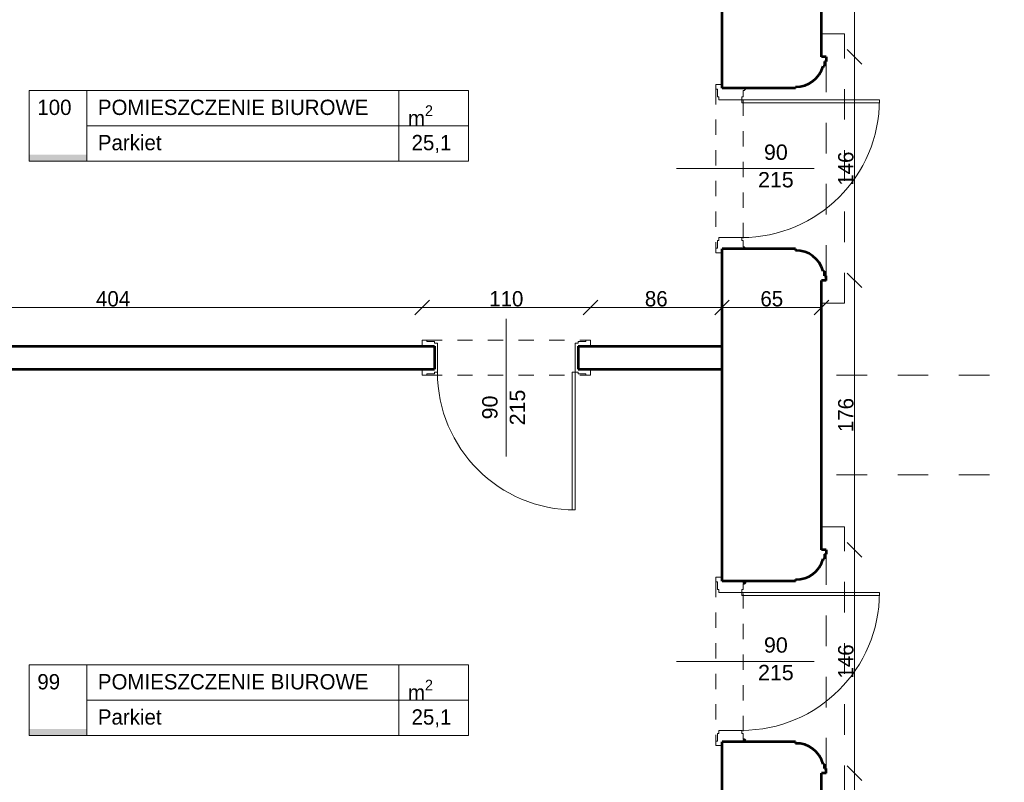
# Model space of a CAD drawing. Header units: inches. Extents: x -21887 to 84279, y -131485 to 67836.
# Tile 104 of 256: x 48540 to 54975, y -36119 to -31136. Entities that reach past the tile are written whole.
import ezdxf

# ---------------------------------------------------------------- set-up
doc = ezdxf.new("R2010")
doc.units = ezdxf.units.IN
doc.header["$MEASUREMENT"] = 0
doc.linetypes.add('Dashed', pattern=[400, 200, -200])
doc.linetypes.add('Dashed copy', pattern=[200, 100, -100])
doc.layers.get('0').update_dxf_attribs({"lineweight": 13})
doc.layers.get('Defpoints').update_dxf_attribs({"lineweight": 13})
for name, color, linetype, lineweight in [('AI_MURY', 7, 'Continuous', 53), ('Dimensioning', 7, 'Continuous', 13), ('DRZWI', 7, 'Continuous', 13), ('dzialowki', 7, 'Continuous', 53), ('OPISY TABELKI', 7, 'Continuous', 13), ('PODCIAGI', 7, 'Continuous', 13)]:
    doc.layers.add(name, color=color, linetype=linetype, lineweight=lineweight)
doc.styles.add('GENERATED_STYLE_7', font='txt')
doc.styles.add('GENERATED_STYLE_8', font='txt')
doc.styles.add('GENERATED_STYLE_9', font='txt')
doc.styles.add('Style-Courier New', font='txt')
doc.dimstyles.new('Dimstyle_4', dxfattribs={"dimtxt": 100, "dimasz": 95, "dimexe": 0, "dimexo": 0, "dimgap": 0.09, "dimtad": 1, "dimdec": 0, "dimlfac": 0.1, "dimzin": 0, "dimdsep": 46, "dimlunit": 5, "dimtxsty": 'GENERATED_STYLE_7', "dimblk": 'ARROWHEAD_6', "dimcen": 0.09, "dimclrd": 161, "dimclre": 161, "dimclrt": 7, "dimadec": 0, "dimazin": 0, "dimtfac": 1, "dimtdec": 0, "dimtmove": 0, "dimatfit": 3, "dimfxl": 0, "dimtolj": 1, "dimtzin": 0, "dimarcsym": 0})
doc.dimstyles.new('Dimstyle_5', dxfattribs={"dimtxt": 100, "dimasz": 95, "dimexe": 0.18, "dimexo": 0, "dimgap": 0.09, "dimtad": 1, "dimtih": 1, "dimtoh": 1, "dimdec": 0, "dimlfac": 0.1, "dimzin": 0, "dimdsep": 46, "dimlunit": 5, "dimtxsty": 'GENERATED_STYLE_7', "dimblk": 'ARROWHEAD_6', "dimcen": 0.09, "dimclrd": 161, "dimclre": 161, "dimclrt": 7, "dimadec": 0, "dimazin": 0, "dimtfac": 1, "dimtdec": 0, "dimtmove": 0, "dimatfit": 3, "dimfxl": 0, "dimtolj": 1, "dimtzin": 0, "dimarcsym": 0})

# ---------------------------------------------------------------- blocks, each defined once
blk = doc.blocks.new('ARROWHEAD_6')
at = {"color": 0, "linetype": 'Continuous'}
for p, q in [((0, 0), (-1, 0)), ((-0.5, -0.5), (0.5, 0.5))]:
    blk.add_line(p, q, dxfattribs=at)
blk = doc.blocks.new('*U181')
at = {"layer": 'Defpoints', "color": 0, "linetype": 'Continuous'}
for p in [(-270, -32109.3), (57180.5, -32109.3), (57731.1, -33459.3)]:
    blk.add_point(p, dxfattribs=at)
at = {"layer": 'Dimensioning', "color": 161, "linetype": 'Continuous', "lineweight": -2}
for p, q in [((-269.9, -32109.3), (-270, -32109.3)), ((-270, -33364.3), (-270, -32204.3)), ((-269.9, -33459.3), (-270, -33459.3))]:
    blk.add_line(p, q, dxfattribs=at)
at = {"layer": 'Dimensioning', "color": 161, "linetype": 'Continuous', "lineweight": -2, "xscale": 95, "yscale": 95, "zscale": 95}
for p, rotation in [((-270, -32109.3), 90), ((-270, -33459.3), 270)]:
    blk.add_blockref('ARROWHEAD_6', p, dxfattribs=dict(at, rotation=rotation))
at = {"layer": 'Dimensioning', "color": 7, "linetype": 'Continuous', "insert": (-326.3, -32784.3), "char_height": 100, "attachment_point": 5, "rotation": 90, "style": 'GENERATED_STYLE_7'}
blk.add_mtext('135', dxfattribs=at)
blk = doc.blocks.new('*D1911')
at = {"layer": 'Defpoints'}
for p in [(-270, -32109.3), (57180.5, -32109.3), (-270, -32784.3), (57731.1, -33459.3)]:
    blk.add_point(p, dxfattribs=at)
at = {"layer": 'Dimensioning', "color": 161, "linetype": 'Continuous'}
blk.add_blockref('*U181', (0, 0), dxfattribs=at)
blk = doc.blocks.new('*U182')
at = {"layer": 'Defpoints', "color": 0, "linetype": 'Continuous'}
for p in [(-270, -28359.3), (57180.5, -28359.3), (57180.5, -32109.3)]:
    blk.add_point(p, dxfattribs=at)
at = {"layer": 'Dimensioning', "color": 161, "linetype": 'Continuous', "lineweight": -2}
for p, q in [((-269.9, -28359.3), (-270, -28359.3)), ((-270, -32014.3), (-270, -28454.3)), ((-269.9, -32109.3), (-270, -32109.3))]:
    blk.add_line(p, q, dxfattribs=at)
at = {"layer": 'Dimensioning', "color": 161, "linetype": 'Continuous', "lineweight": -2, "xscale": 95, "yscale": 95, "zscale": 95}
for p, rotation in [((-270, -28359.3), 90), ((-270, -32109.3), 270)]:
    blk.add_blockref('ARROWHEAD_6', p, dxfattribs=dict(at, rotation=rotation))
at = {"layer": 'Dimensioning', "color": 7, "linetype": 'Continuous', "insert": (-326.3, -30234.3), "char_height": 100, "attachment_point": 5, "rotation": 90, "style": 'GENERATED_STYLE_7'}
blk.add_mtext('375', dxfattribs=at)
blk = doc.blocks.new('*D1912')
at = {"layer": 'Defpoints'}
for p in [(-270, -28359.3), (57180.5, -28359.3), (-270, -30234.3), (57180.5, -32109.3)]:
    blk.add_point(p, dxfattribs=at)
at = {"layer": 'Dimensioning', "color": 161, "linetype": 'Continuous'}
blk.add_blockref('*U182', (0, 0), dxfattribs=at)
blk = doc.blocks.new('*U374')
at = {"layer": 'Defpoints', "color": 0, "linetype": 'Continuous'}
for p in [(-3768.9, -30824.3), (62070.5, -30824.3), (61880.5, -33459.3)]:
    blk.add_point(p, dxfattribs=at)
at = {"layer": 'Dimensioning', "color": 161, "linetype": 'Continuous', "lineweight": -2}
for p, q in [((-3768.7, -30824.3), (-3768.9, -30824.3)), ((-3768.9, -33364.3), (-3768.9, -30919.3)), ((-3768.7, -33459.3), (-3768.9, -33459.3))]:
    blk.add_line(p, q, dxfattribs=at)
at = {"layer": 'Dimensioning', "color": 161, "linetype": 'Continuous', "lineweight": -2, "xscale": 95, "yscale": 95, "zscale": 95}
for p, rotation in [((-3768.9, -30824.3), 90), ((-3768.9, -33459.3), 270)]:
    blk.add_blockref('ARROWHEAD_6', p, dxfattribs=dict(at, rotation=rotation))
at = {"layer": 'Dimensioning', "color": 7, "linetype": 'Continuous', "insert": (-3825.2, -32141.8), "char_height": 100, "attachment_point": 5, "rotation": 90, "style": 'GENERATED_STYLE_7'}
blk.add_mtext('263', dxfattribs=at)
blk = doc.blocks.new('*D2394')
at = {"layer": 'Defpoints'}
for p in [(-3768.9, -30824.3), (62070.5, -30824.3), (-3768.9, -32141.8), (61880.5, -33459.3)]:
    blk.add_point(p, dxfattribs=at)
at = {"layer": 'Dimensioning', "color": 161, "linetype": 'Continuous'}
blk.add_blockref('*U374', (0, 0), dxfattribs=at)
blk = doc.blocks.new('*U791')
at = {"layer": 'Defpoints', "color": 0, "linetype": 'Continuous'}
for p in [(53780.5, -36059.3), (53996, -36059.3), (53996, -36559.3)]:
    blk.add_point(p, dxfattribs=at)
at = {"layer": 'Dimensioning', "color": 161, "linetype": 'Continuous', "lineweight": -2}
for p, q in [((53995.8, -36059.3), (53996, -36059.3)), ((53996, -36464.3), (53996, -36154.3))]:
    blk.add_line(p, q, dxfattribs=at)
at = {"layer": 'Dimensioning', "color": 161, "linetype": 'Continuous', "lineweight": -2, "xscale": 95, "yscale": 95, "zscale": 95}
for p, rotation in [((53996, -36059.3), 90), ((53996, -36559.3), 270)]:
    blk.add_blockref('ARROWHEAD_6', p, dxfattribs=dict(at, rotation=rotation))
at = {"layer": 'Dimensioning', "color": 7, "linetype": 'Continuous', "insert": (53939.7, -36309.3), "char_height": 100, "attachment_point": 5, "rotation": 90, "style": 'GENERATED_STYLE_7'}
blk.add_mtext('50', dxfattribs=at)
blk = doc.blocks.new('*D3020')
at = {"layer": 'Defpoints'}
for p in [(53780.5, -36059.3), (53996, -36059.3), (53996, -36309.3), (53996, -36559.3)]:
    blk.add_point(p, dxfattribs=at)
at = {"layer": 'Dimensioning', "color": 161, "linetype": 'Continuous'}
blk.add_blockref('*U791', (0, 0), dxfattribs=at)
blk = doc.blocks.new('*U792')
at = {"layer": 'Defpoints', "color": 0, "linetype": 'Continuous'}
for p in [(53780.5, -34599.3), (53996, -34599.3), (53780.5, -36059.3)]:
    blk.add_point(p, dxfattribs=at)
at = {"layer": 'Dimensioning', "color": 161, "linetype": 'Continuous', "lineweight": -2}
for p, q in [((53995.8, -34599.3), (53996, -34599.3)), ((53996, -35964.3), (53996, -34694.3)), ((53995.8, -36059.3), (53996, -36059.3))]:
    blk.add_line(p, q, dxfattribs=at)
at = {"layer": 'Dimensioning', "color": 161, "linetype": 'Continuous', "lineweight": -2, "xscale": 95, "yscale": 95, "zscale": 95}
for p, rotation in [((53996, -34599.3), 90), ((53996, -36059.3), 270)]:
    blk.add_blockref('ARROWHEAD_6', p, dxfattribs=dict(at, rotation=rotation))
at = {"layer": 'Dimensioning', "color": 7, "linetype": 'Continuous', "insert": (53939.7, -35329.3), "char_height": 100, "attachment_point": 5, "rotation": 90, "style": 'GENERATED_STYLE_7'}
blk.add_mtext('146', dxfattribs=at)
blk = doc.blocks.new('*D3021')
at = {"layer": 'Defpoints'}
for p in [(53780.5, -34599.3), (53996, -34599.3), (53996, -35329.3), (53780.5, -36059.3)]:
    blk.add_point(p, dxfattribs=at)
at = {"layer": 'Dimensioning', "color": 161, "linetype": 'Continuous'}
blk.add_blockref('*U792', (0, 0), dxfattribs=at)
blk = doc.blocks.new('*U793')
at = {"layer": 'Defpoints', "color": 0, "linetype": 'Continuous'}
for p in [(53780.5, -32839.3), (53996, -32839.3), (53780.5, -34599.3)]:
    blk.add_point(p, dxfattribs=at)
at = {"layer": 'Dimensioning', "color": 161, "linetype": 'Continuous', "lineweight": -2}
for p, q in [((53995.8, -32839.3), (53996, -32839.3)), ((53996, -34504.3), (53996, -32934.3)), ((53995.8, -34599.3), (53996, -34599.3))]:
    blk.add_line(p, q, dxfattribs=at)
at = {"layer": 'Dimensioning', "color": 161, "linetype": 'Continuous', "lineweight": -2, "xscale": 95, "yscale": 95, "zscale": 95}
for p, rotation in [((53996, -32839.3), 90), ((53996, -34599.3), 270)]:
    blk.add_blockref('ARROWHEAD_6', p, dxfattribs=dict(at, rotation=rotation))
at = {"layer": 'Dimensioning', "color": 7, "linetype": 'Continuous', "insert": (53939.7, -33719.3), "char_height": 100, "attachment_point": 5, "rotation": 90, "style": 'GENERATED_STYLE_7'}
blk.add_mtext('176', dxfattribs=at)
blk = doc.blocks.new('*D3022')
at = {"layer": 'Defpoints'}
for p in [(53780.5, -32839.3), (53996, -32839.3), (53996, -33719.3), (53780.5, -34599.3)]:
    blk.add_point(p, dxfattribs=at)
at = {"layer": 'Dimensioning', "color": 161, "linetype": 'Continuous'}
blk.add_blockref('*U793', (0, 0), dxfattribs=at)
blk = doc.blocks.new('*U794')
at = {"layer": 'Defpoints', "color": 0, "linetype": 'Continuous'}
for p in [(53780.5, -31379.3), (53996, -31379.3), (53780.5, -32839.3)]:
    blk.add_point(p, dxfattribs=at)
at = {"layer": 'Dimensioning', "color": 161, "linetype": 'Continuous', "lineweight": -2}
for p, q in [((53995.8, -31379.3), (53996, -31379.3)), ((53996, -32744.3), (53996, -31474.3)), ((53995.8, -32839.3), (53996, -32839.3))]:
    blk.add_line(p, q, dxfattribs=at)
at = {"layer": 'Dimensioning', "color": 161, "linetype": 'Continuous', "lineweight": -2, "xscale": 95, "yscale": 95, "zscale": 95}
for p, rotation in [((53996, -31379.3), 90), ((53996, -32839.3), 270)]:
    blk.add_blockref('ARROWHEAD_6', p, dxfattribs=dict(at, rotation=rotation))
at = {"layer": 'Dimensioning', "color": 7, "linetype": 'Continuous', "insert": (53939.7, -32109.3), "char_height": 100, "attachment_point": 5, "rotation": 90, "style": 'GENERATED_STYLE_7'}
blk.add_mtext('146', dxfattribs=at)
blk = doc.blocks.new('*D3023')
at = {"layer": 'Defpoints'}
for p in [(53780.5, -31379.3), (53996, -31379.3), (53996, -32109.3), (53780.5, -32839.3)]:
    blk.add_point(p, dxfattribs=at)
at = {"layer": 'Dimensioning', "color": 161, "linetype": 'Continuous'}
blk.add_blockref('*U794', (0, 0), dxfattribs=at)
blk = doc.blocks.new('*U795')
at = {"layer": 'Defpoints', "color": 0, "linetype": 'Continuous'}
for p in [(53780.5, -29409.3), (53996, -29409.3), (53780.5, -31379.3)]:
    blk.add_point(p, dxfattribs=at)
at = {"layer": 'Dimensioning', "color": 161, "linetype": 'Continuous', "lineweight": -2}
for p, q in [((53995.8, -29409.3), (53996, -29409.3)), ((53996, -31284.3), (53996, -29504.3)), ((53995.8, -31379.3), (53996, -31379.3))]:
    blk.add_line(p, q, dxfattribs=at)
at = {"layer": 'Dimensioning', "color": 161, "linetype": 'Continuous', "lineweight": -2, "xscale": 95, "yscale": 95, "zscale": 95}
for p, rotation in [((53996, -29409.3), 90), ((53996, -31379.3), 270)]:
    blk.add_blockref('ARROWHEAD_6', p, dxfattribs=dict(at, rotation=rotation))
at = {"layer": 'Dimensioning', "color": 7, "linetype": 'Continuous', "insert": (53939.7, -30394.3), "char_height": 100, "attachment_point": 5, "rotation": 90, "style": 'GENERATED_STYLE_7'}
blk.add_mtext('197', dxfattribs=at)
blk = doc.blocks.new('*D3024')
at = {"layer": 'Defpoints'}
for p in [(53780.5, -29409.3), (53996, -29409.3), (53996, -30394.3), (53780.5, -31379.3)]:
    blk.add_point(p, dxfattribs=at)
at = {"layer": 'Dimensioning', "color": 161, "linetype": 'Continuous'}
blk.add_blockref('*U795', (0, 0), dxfattribs=at)
blk = doc.blocks.new('*U1463')
at = {"layer": 'Defpoints', "color": 0, "linetype": 'Continuous'}
for p in [(47130.5, -32995.6), (51170.5, -33016.5), (51170.5, -33269.3)]:
    blk.add_point(p, dxfattribs=at)
at = {"layer": 'Dimensioning', "color": 161, "linetype": 'Continuous', "lineweight": -2}
for p, q in [((47130.5, -33016.3), (47130.5, -33016.7)), ((47225.5, -33016.5), (51075.5, -33016.5)), ((51170.5, -33016.7), (51170.5, -33016.3))]:
    blk.add_line(p, q, dxfattribs=at)
at = {"layer": 'Dimensioning', "color": 161, "linetype": 'Continuous', "lineweight": -2, "xscale": 95, "yscale": 95, "zscale": 95, "rotation": 180}
blk.add_blockref('ARROWHEAD_6', (47130.5, -33016.5), dxfattribs=at)
at = {"layer": 'Dimensioning', "color": 161, "linetype": 'Continuous', "lineweight": -2, "xscale": 95, "yscale": 95, "zscale": 95}
blk.add_blockref('ARROWHEAD_6', (51170.5, -33016.5), dxfattribs=at)
at = {"layer": 'Dimensioning', "color": 7, "linetype": 'Continuous', "insert": (49150.5, -32960.2), "char_height": 100, "attachment_point": 5, "style": 'GENERATED_STYLE_7'}
blk.add_mtext('404', dxfattribs=at)
blk = doc.blocks.new('*D3085')
at = {"layer": 'Defpoints'}
for p in [(47130.5, -32995.6), (49150.5, -33016.5), (51170.5, -33016.5), (51170.5, -33269.3)]:
    blk.add_point(p, dxfattribs=at)
at = {"layer": 'Dimensioning', "color": 161, "linetype": 'Continuous'}
blk.add_blockref('*U1463', (0, 0), dxfattribs=at)
blk = doc.blocks.new('*U1464')
at = {"layer": 'Defpoints', "color": 0, "linetype": 'Continuous'}
for p in [(52270.5, -33016.5), (51170.5, -33269.3), (52270.5, -33269.3)]:
    blk.add_point(p, dxfattribs=at)
at = {"layer": 'Dimensioning', "color": 161, "linetype": 'Continuous', "lineweight": -2}
for p, q in [((51170.5, -33016.7), (51170.5, -33016.3)), ((51265.5, -33016.5), (52175.5, -33016.5)), ((52270.5, -33016.7), (52270.5, -33016.3))]:
    blk.add_line(p, q, dxfattribs=at)
at = {"layer": 'Dimensioning', "color": 161, "linetype": 'Continuous', "lineweight": -2, "xscale": 95, "yscale": 95, "zscale": 95, "rotation": 180}
blk.add_blockref('ARROWHEAD_6', (51170.5, -33016.5), dxfattribs=at)
at = {"layer": 'Dimensioning', "color": 161, "linetype": 'Continuous', "lineweight": -2, "xscale": 95, "yscale": 95, "zscale": 95}
blk.add_blockref('ARROWHEAD_6', (52270.5, -33016.5), dxfattribs=at)
at = {"layer": 'Dimensioning', "color": 7, "linetype": 'Continuous', "insert": (51720.5, -32960.2), "char_height": 100, "attachment_point": 5, "style": 'GENERATED_STYLE_7'}
blk.add_mtext('110', dxfattribs=at)
blk = doc.blocks.new('*D3086')
at = {"layer": 'Defpoints'}
for p in [(51720.5, -33016.5), (52270.5, -33016.5), (51170.5, -33269.3), (52270.5, -33269.3)]:
    blk.add_point(p, dxfattribs=at)
at = {"layer": 'Dimensioning', "color": 161, "linetype": 'Continuous'}
blk.add_blockref('*U1464', (0, 0), dxfattribs=at)
blk = doc.blocks.new('*U1465')
at = {"layer": 'Defpoints', "color": 0, "linetype": 'Continuous'}
for p in [(53130.5, -32995.6), (53130.5, -33016.5), (52270.5, -33269.3)]:
    blk.add_point(p, dxfattribs=at)
at = {"layer": 'Dimensioning', "color": 161, "linetype": 'Continuous', "lineweight": -2}
for p, q in [((52270.5, -33016.7), (52270.5, -33016.3)), ((52365.5, -33016.5), (53035.5, -33016.5)), ((53130.5, -33016.3), (53130.5, -33016.7))]:
    blk.add_line(p, q, dxfattribs=at)
at = {"layer": 'Dimensioning', "color": 161, "linetype": 'Continuous', "lineweight": -2, "xscale": 95, "yscale": 95, "zscale": 95, "rotation": 180}
blk.add_blockref('ARROWHEAD_6', (52270.5, -33016.5), dxfattribs=at)
at = {"layer": 'Dimensioning', "color": 161, "linetype": 'Continuous', "lineweight": -2, "xscale": 95, "yscale": 95, "zscale": 95}
blk.add_blockref('ARROWHEAD_6', (53130.5, -33016.5), dxfattribs=at)
at = {"layer": 'Dimensioning', "color": 7, "linetype": 'Continuous', "insert": (52700.5, -32960.2), "char_height": 100, "attachment_point": 5, "style": 'GENERATED_STYLE_7'}
blk.add_mtext('86', dxfattribs=at)
blk = doc.blocks.new('*D3087')
at = {"layer": 'Defpoints'}
for p in [(53130.5, -32995.6), (52700.5, -33016.5), (53130.5, -33016.5), (52270.5, -33269.3)]:
    blk.add_point(p, dxfattribs=at)
at = {"layer": 'Dimensioning', "color": 161, "linetype": 'Continuous'}
blk.add_blockref('*U1465', (0, 0), dxfattribs=at)
blk = doc.blocks.new('*U1466')
at = {"layer": 'Defpoints', "color": 0, "linetype": 'Continuous'}
for p in [(53130.5, -32995.6), (53780.5, -33016.5), (53780.5, -33197.6)]:
    blk.add_point(p, dxfattribs=at)
at = {"layer": 'Dimensioning', "color": 161, "linetype": 'Continuous', "lineweight": -2}
for p, q in [((53130.5, -33016.3), (53130.5, -33016.7)), ((53225.5, -33016.5), (53685.5, -33016.5)), ((53780.5, -33016.7), (53780.5, -33016.3))]:
    blk.add_line(p, q, dxfattribs=at)
at = {"layer": 'Dimensioning', "color": 161, "linetype": 'Continuous', "lineweight": -2, "xscale": 95, "yscale": 95, "zscale": 95, "rotation": 180}
blk.add_blockref('ARROWHEAD_6', (53130.5, -33016.5), dxfattribs=at)
at = {"layer": 'Dimensioning', "color": 161, "linetype": 'Continuous', "lineweight": -2, "xscale": 95, "yscale": 95, "zscale": 95}
blk.add_blockref('ARROWHEAD_6', (53780.5, -33016.5), dxfattribs=at)
at = {"layer": 'Dimensioning', "color": 7, "linetype": 'Continuous', "insert": (53455.5, -32960.2), "char_height": 100, "attachment_point": 5, "style": 'GENERATED_STYLE_7'}
blk.add_mtext('65', dxfattribs=at)
blk = doc.blocks.new('*D3088')
at = {"layer": 'Defpoints'}
for p in [(53130.5, -32995.6), (53455.5, -33016.5), (53780.5, -33016.5), (53780.5, -33197.6)]:
    blk.add_point(p, dxfattribs=at)
at = {"layer": 'Dimensioning', "color": 161, "linetype": 'Continuous'}
blk.add_blockref('*U1466', (0, 0), dxfattribs=at)

msp = doc.modelspace()

# ---------------------------------------------------------------- hatches: boundary and pattern name
at = {"layer": 'OPISY TABELKI', "extrusion": (0, 0, -1)}
for points in [[(-48979.5, -32060), (-48979.5, -32017.9), (-48603, -32017.9), (-48603, -32060)], [(-48979.5, -35812.9), (-48979.5, -35770.8), (-48603, -35770.8), (-48603, -35812.9)]]:
    msp.add_hatch(color=7, dxfattribs=at).paths.add_polyline_path(points, flags=16)

# ---------------------------------------------------------------- linework, layer by layer
at = {"layer": 'AI_MURY', "color": 7, "linetype": 'Continuous'}
for p, q in [((53130.5, -31584.3), (53130.5, -29204.3)), ((53780.5, -31379.3), (53780.5, -29409.3)), ((53810.5, -31379.3), (53780.5, -31379.3)), ((53810.5, -31379.3), (53810.5, -31409.3)), ((53790.5, -31439.3), (53800.5, -31439.3)), ((53800.5, -31409.3), (53800.5, -31439.3)), ((53800.5, -31409.3), (53810.5, -31409.3)), ((53610.5, -31584.3), (53130.5, -31584.3)), ((53610.5, -31584.3), (53610.5, -31574.3)), ((53130.5, -34804.3), (53130.5, -32634.3)), ((53610.5, -32634.3), (53130.5, -32634.3)), ((53610.5, -32634.3), (53610.5, -32644.3)), ((53790.5, -32779.3), (53800.5, -32779.3)), ((53800.5, -32809.3), (53800.5, -32779.3)), ((53800.5, -32809.3), (53810.5, -32809.3)), ((53810.5, -32839.3), (53810.5, -32809.3)), ((53810.5, -32839.3), (53780.5, -32839.3)), ((53780.5, -34599.3), (53780.5, -32839.3)), ((53810.5, -34599.3), (53780.5, -34599.3)), ((53810.5, -34599.3), (53810.5, -34629.3)), ((53790.5, -34659.3), (53800.5, -34659.3)), ((53800.5, -34629.3), (53800.5, -34659.3)), ((53800.5, -34629.3), (53810.5, -34629.3)), ((53610.5, -34804.3), (53130.5, -34804.3)), ((53610.5, -34804.3), (53610.5, -34794.3)), ((53130.5, -38089.3), (53130.5, -35854.3)), ((53610.5, -35854.3), (53130.5, -35854.3)), ((53610.5, -35854.3), (53610.5, -35864.3)), ((53790.5, -35999.3), (53800.5, -35999.3)), ((53800.5, -36029.3), (53800.5, -35999.3)), ((53800.5, -36029.3), (53810.5, -36029.3)), ((53810.5, -36059.3), (53810.5, -36029.3)), ((53780.5, -36559.3), (53780.5, -36059.3)), ((53810.5, -36059.3), (53780.5, -36059.3))]:
    msp.add_line(p, q, dxfattribs=at)
for centre, radius, start, end in [((53615.9, -31394.3), 180, 268.27392, 345.55996), ((53615.9, -32824.2), 180, 14.44004, 91.72608), ((53615.9, -34614.3), 180, 268.27392, 345.55996), ((53269, -34804.3), 15, 270, 0), ((53269, -35854.3), 15, 0, 90), ((53615.9, -36044.2), 180, 14.44004, 91.72608)]:
    msp.add_arc(centre, radius, start, end, dxfattribs=at)
at = {"layer": 'DRZWI', "color": 49, "linetype": 'Dashed'}
for p, q in [((53780.5, -31229.3), (53930.5, -31229.3)), ((53930.5, -32989.3), (53930.5, -31229.3)), ((53780.5, -32989.3), (53930.5, -32989.3)), ((53780.5, -34449.3), (53930.5, -34449.3)), ((53930.5, -36209.3), (53930.5, -34449.3))]:
    msp.add_line(p, q, dxfattribs=at)
at = {"layer": 'DRZWI', "color": 7, "linetype": 'Dashed'}
for p, q in [((53810.5, -32809.3), (53810.5, -31409.3)), ((53810.5, -36029.3), (53810.5, -34629.3))]:
    msp.add_line(p, q, dxfattribs=at)
at = {"layer": 'DRZWI', "color": 5, "linetype": 'Continuous'}
for p, q in [((53090.5, -31559.3), (53130.5, -31559.3)), ((53090.5, -31589.3), (53090.5, -31559.3)), ((53090.5, -31589.3), (53100.5, -31589.3)), ((53100.5, -31639.3), (53100.5, -31589.3)), ((53100.5, -31639.3), (53110.5, -31639.3)), ((53110.5, -31639.3), (53110.5, -31659.3)), ((53259, -31659.3), (53110.5, -31659.3)), ((53259, -31639.3), (53259, -31659.3)), ((53269, -31639.3), (53259, -31639.3)), ((53259, -31679.3), (53259, -31659.3)), ((54159, -31659.3), (53259, -31659.3)), ((53269, -31639.3), (53269, -31599.3)), ((54159, -31679.3), (54159, -31659.3)), ((54159, -31679.3), (53259, -31679.3)), ((53732.3, -32109.3), (52832.3, -32109.3)), ((53259, -32559.3), (53110.5, -32559.3)), ((53110.5, -32579.3), (53110.5, -32559.3)), ((53259, -32579.3), (53259, -32559.3)), ((53100.5, -32579.3), (53110.5, -32579.3)), ((53100.5, -32579.3), (53100.5, -32629.3)), ((53269, -32579.3), (53259, -32579.3)), ((53269, -32579.3), (53269, -32619.3)), ((53090.5, -32629.3), (53100.5, -32629.3)), ((53090.5, -32629.3), (53090.5, -32659.3)), ((53090.5, -32659.3), (53130.5, -32659.3)), ((53090.5, -34779.3), (53130.5, -34779.3)), ((53090.5, -34809.3), (53090.5, -34779.3)), ((53090.5, -34809.3), (53100.5, -34809.3)), ((53100.5, -34859.3), (53100.5, -34809.3)), ((53100.5, -34859.3), (53110.5, -34859.3)), ((53110.5, -34859.3), (53110.5, -34879.3)), ((53259, -34859.3), (53259, -34879.3)), ((53269, -34859.3), (53259, -34859.3)), ((53269, -34859.3), (53269, -34819.3)), ((53259, -34879.3), (53110.5, -34879.3)), ((53259, -34899.3), (53259, -34879.3)), ((54159, -34879.3), (53259, -34879.3)), ((54159, -34899.3), (53259, -34899.3)), ((54159, -34899.3), (54159, -34879.3)), ((53732.3, -35329.3), (52832.3, -35329.3)), ((53100.5, -35799.3), (53110.5, -35799.3)), ((53100.5, -35799.3), (53100.5, -35849.3)), ((53259, -35779.3), (53110.5, -35779.3)), ((53110.5, -35799.3), (53110.5, -35779.3)), ((53259, -35799.3), (53259, -35779.3)), ((53269, -35799.3), (53259, -35799.3)), ((53269, -35799.3), (53269, -35839.3)), ((53090.5, -35849.3), (53100.5, -35849.3)), ((53090.5, -35849.3), (53090.5, -35879.3)), ((53090.5, -35879.3), (53130.5, -35879.3))]:
    msp.add_line(p, q, dxfattribs=at)
at = {"layer": 'DRZWI', "color": 5, "linetype": 'Dashed copy'}
for p, q in [((53090.5, -31589.3), (53090.5, -32629.3)), ((53269, -31664.3), (53269, -32579.3)), ((53090.5, -34809.3), (53090.5, -35849.3)), ((53269, -34884.3), (53269, -35799.3))]:
    msp.add_line(p, q, dxfattribs=at)
at = {"layer": 'DRZWI', "color": 7, "linetype": 'Continuous'}
for centre, start, end in [((53269, -31584.3), 270, 0), ((53269, -32634.3), 0, 90)]:
    msp.add_arc(centre, 15, start, end, dxfattribs=at)
at = {"layer": 'DRZWI', "color": 5, "linetype": 'Continuous'}
for centre in [(53259, -31659.3), (53259, -34879.3)]:
    msp.add_arc(centre, 900, 270, 0, dxfattribs=at)
at = {"layer": 'dzialowki', "color": 12, "linetype": 'Continuous'}
for p, q in [((47130.5, -33269.3), (51250.5, -33269.3)), ((51250.5, -33269.3), (51250.5, -33419.3)), ((52190.5, -33269.3), (53130.5, -33269.3)), ((52190.5, -33269.3), (52190.5, -33419.3)), ((47130.5, -33419.3), (51250.5, -33419.3)), ((52190.5, -33419.3), (53130.5, -33419.3))]:
    msp.add_line(p, q, dxfattribs=at)
at = {"layer": 'OPISY TABELKI', "color": 7, "linetype": 'Continuous'}
for p, q in [((48603, -31599.3), (51472.8, -31599.3)), ((48603, -31599.3), (48603, -32060)), ((48979.5, -31599.3), (48979.5, -32060)), ((51018.8, -31599.3), (51018.8, -32060)), ((51472.8, -31599.3), (51472.8, -32060)), ((48979.5, -31829.6), (51472.8, -31829.6)), ((48603, -32060), (51472.8, -32060)), ((48603, -35352.2), (51472.8, -35352.2)), ((48603, -35352.2), (48603, -35812.9)), ((48979.5, -35352.2), (48979.5, -35812.9)), ((51018.8, -35352.2), (51018.8, -35812.9)), ((51472.8, -35352.2), (51472.8, -35812.9)), ((48979.5, -35582.6), (51472.8, -35582.6)), ((48603, -35812.9), (51472.8, -35812.9))]:
    msp.add_line(p, q, dxfattribs=at)
at = {"layer": 'PODCIAGI', "color": 5, "linetype": 'Continuous'}
for p, q in [((51720.5, -33090.6), (51720.5, -33990.6)), ((51170.5, -33229.3), (51170.5, -33269.3)), ((51200.5, -33229.3), (51170.5, -33229.3)), ((51200.5, -33229.3), (51200.5, -33239.3)), ((51250.5, -33239.3), (51200.5, -33239.3)), ((51250.5, -33239.3), (51250.5, -33249.3)), ((51250.5, -33249.3), (51270.5, -33249.3)), ((51270.5, -33439.4), (51270.5, -33249.3)), ((52190.5, -33249.3), (52170.5, -33249.3)), ((52170.5, -33439.3), (52170.5, -33249.3)), ((52190.5, -33239.3), (52190.5, -33249.3)), ((52190.5, -33239.3), (52240.5, -33239.3)), ((52240.5, -33229.3), (52240.5, -33239.3)), ((52240.5, -33229.3), (52270.5, -33229.3)), ((52270.5, -33229.3), (52270.5, -33269.3)), ((51170.5, -33459.4), (51170.5, -33419.4)), ((51200.5, -33459.4), (51170.5, -33459.4)), ((51250.5, -33449.4), (51200.5, -33449.4)), ((51200.5, -33459.4), (51200.5, -33449.4)), ((51250.5, -33439.4), (51270.5, -33439.4)), ((51250.5, -33449.4), (51250.5, -33439.4)), ((52150.5, -33439.3), (52170.5, -33439.3)), ((52150.5, -34339.3), (52150.5, -33439.3)), ((52190.5, -33439.3), (52170.5, -33439.3)), ((52170.5, -34339.3), (52170.5, -33439.3)), ((52190.5, -33449.3), (52190.5, -33439.3)), ((52190.5, -33449.3), (52240.5, -33449.3)), ((52240.5, -33459.3), (52240.5, -33449.3)), ((52240.5, -33459.3), (52270.5, -33459.3)), ((52270.5, -33459.3), (52270.5, -33419.3)), ((52150.5, -34339.3), (52170.5, -34339.3))]:
    msp.add_line(p, q, dxfattribs=at)
at = {"layer": 'PODCIAGI', "color": 5, "linetype": 'Dashed copy'}
for p, q in [((51200.5, -33229.3), (52240.5, -33229.3)), ((51200.5, -33459.4), (52240.5, -33459.4))]:
    msp.add_line(p, q, dxfattribs=at)
at = {"layer": 'PODCIAGI', "color": 7, "linetype": 'Dashed'}
for p, q in [((56478.4, -33459.3), (53780.5, -33459.3)), ((56478.4, -34109.3), (53780.5, -34109.3))]:
    msp.add_line(p, q, dxfattribs=at)
at = {"layer": 'PODCIAGI', "color": 7, "linetype": 'Continuous'}
msp.add_arc((52170.5, -33439.3), 900, 180, 270, dxfattribs=at)

# ---------------------------------------------------------------- texts
at = {"layer": 'DRZWI', "color": 5, "char_height": 100, "width": 704.483, "attachment_point": 2, "line_spacing_factor": 1.079165, "style": 'GENERATED_STYLE_7'}
for insert in [(53482.2, -31951.7), (53482.2, -35171.7)]:
    msp.add_mtext('\\fArial|b0|i0|c238|p39;90\\P215', dxfattribs=dict(at, insert=insert))
at = {"layer": 'OPISY TABELKI', "color": 7, "char_height": 100, "attachment_point": 1}
for s, insert, width, style in [('100', (48655.7, -31658.7), 323.775, 'GENERATED_STYLE_8'), ('POMIESZCZENIE BIUROWE ', (49051.3, -31658.7), 2409.415, 'GENERATED_STYLE_9'), ('\\A1;m\\H70.000000;\\S2^  ;', (51077.6, -31695.4), 323.775, 'GENERATED_STYLE_9'), ('Parkiet  ', (49051.3, -31889.1), 2409.415, 'GENERATED_STYLE_9'), ('25,1     ', (51101.3, -31889.1), 424.969, 'GENERATED_STYLE_9'), ('99', (48655.7, -35411.7), 323.775, 'GENERATED_STYLE_8'), ('POMIESZCZENIE BIUROWE ', (49051.3, -35411.7), 2409.415, 'GENERATED_STYLE_9'), ('\\A1;m\\H70.000000;\\S2^  ;', (51077.6, -35448.3), 323.775, 'GENERATED_STYLE_9'), ('Parkiet  ', (49051.3, -35642), 2409.415, 'GENERATED_STYLE_9'), ('25,1     ', (51101.3, -35642), 424.969, 'GENERATED_STYLE_9')]:
    msp.add_mtext(s, dxfattribs=dict(at, insert=insert, width=width, style=style))
at = {"layer": 'PODCIAGI', "color": 5, "insert": (51562.9, -33669.8), "char_height": 100, "width": 704.483, "attachment_point": 2, "rotation": 90, "line_spacing_factor": 1.079165, "style": 'GENERATED_STYLE_7'}
msp.add_mtext('\\fArial|b0|i0|c238|p39;90\\P215', dxfattribs=at)

# ---------------------------------------------------------------- dimensions: what is measured, and where the dimension line sits
at = {"layer": 'Dimensioning', "color": 161, "linetype": 'Continuous'}
for base, p1, p2, picture, middle in [((-270, -28359.3), (57180.5, -32109.3), (57180.5, -28359.3), '*D1912', (-270, -30234.3)), ((53996, -29409.3), (53780.5, -31379.3), (53780.5, -29409.3), '*D3024', (53996, -30394.3)), ((-3768.9235555, -30824.2868952), (61880.5180538, -33459.2868952), (62070.5180538, -30824.2868952), '*D2394', (-3768.9235555, -32141.7868952)), ((53996, -31379.3), (53780.5, -32839.3), (53780.5, -31379.3), '*D3023', (53996, -32109.3)), ((-270, -32109.3), (57731.1, -33459.3), (57180.5, -32109.3), '*D1911', (-270, -32784.3)), ((53996, -32839.3), (53780.5, -34599.3), (53780.5, -32839.3), '*D3022', (53996, -33719.3)), ((53996, -34599.3), (53780.5, -36059.3), (53780.5, -34599.3), '*D3021', (53996, -35329.3)), ((53996, -36059.3), (53996, -36559.3), (53780.5, -36059.3), '*D3020', (53996, -36309.3))]:
    dim = msp.add_linear_dim(base=base, p1=p1, p2=p2, angle=90, dimstyle='Dimstyle_4', override={"dimtxsty": 'Style-Courier New', "dimclrd": 0, "dimclre": 161, "dimlwe": 0}, dxfattribs=at)
    dim.commit()
    dim.dimension.update_dxf_attribs({"geometry": picture, "text_midpoint": middle, "dimtype": 128})
for base, p1, p2, picture, middle in [((51170.5, -33016.5), (47130.5, -32995.6), (51170.5, -33269.3), '*D3085', (49150.5, -33016.5)), ((52270.5, -33016.5), (51170.5, -33269.3), (52270.5, -33269.3), '*D3086', (51720.5, -33016.5)), ((53130.5, -33016.5), (52270.5, -33269.3), (53130.5, -32995.6), '*D3087', (52700.5, -33016.5)), ((53780.5, -33016.5), (53130.5, -32995.6), (53780.5, -33197.6), '*D3088', (53455.5, -33016.5))]:
    dim = msp.add_linear_dim(base=base, p1=p1, p2=p2, dimstyle='Dimstyle_5', override={"dimtxsty": 'Style-Courier New', "dimclrd": 0, "dimclre": 161, "dimlwe": 0}, dxfattribs=at)
    dim.commit()
    dim.dimension.update_dxf_attribs({"geometry": picture, "text_midpoint": middle, "dimtype": 128})

doc.saveas('drawing.dxf')
